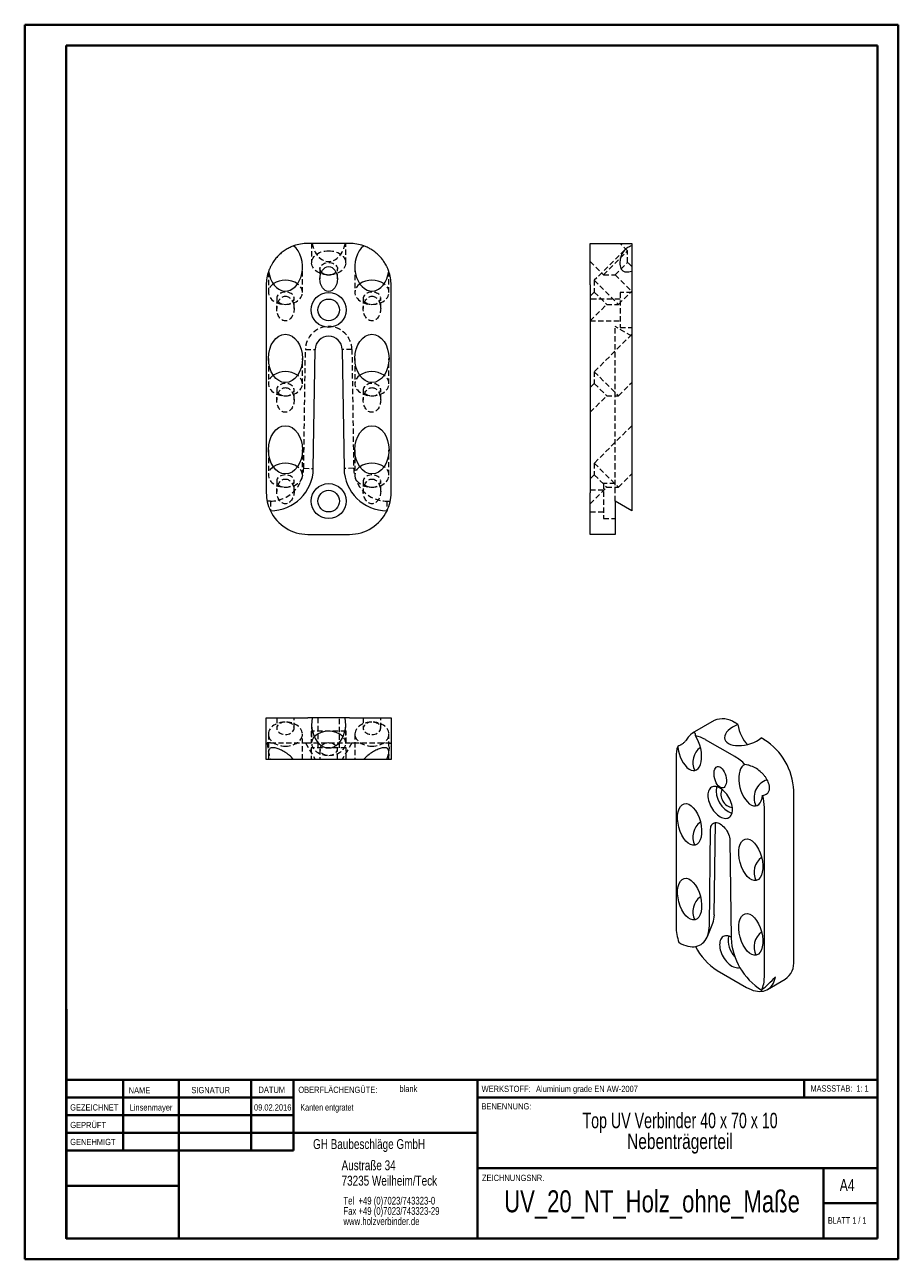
# Model space of a CAD drawing. Header units: millimetres. Extents: x 0 to 210, y 0 to 297.
import ezdxf

# ---------------------------------------------------------------- set-up
doc = ezdxf.new("R2010")
doc.units = ezdxf.units.MM
doc.linetypes.add('HIDDEN', pattern=[1.905, 1.27, -0.635])
doc.styles.add('SLDTEXTSTYLE0', font='TXT', dxfattribs={"width": 0.75})
doc.styles.add('SLDTEXTSTYLE1', font='TXT', dxfattribs={"width": 0.681818})
doc.styles.add('SLDTEXTSTYLE2', font='TXT', dxfattribs={"width": 0.7})
doc.styles.add('SLDTEXTSTYLE3', font='TXT', dxfattribs={"width": 0.689655})

# ---------------------------------------------------------------- blocks, each defined once
blk = doc.blocks.new('SW_NOTE_0')
at = {"color": 0, "linetype": 'Continuous', "lineweight": 0, "char_height": 1.8521, "attachment_point": 1, "style": 'SLDTEXTSTYLE0'}
for s, insert in [('Tel  +49 (0)7023/743323-0', (0, 2.39)), ('Fax +49 (0)7023/743323-29', (0, -0.08)), ('www.holzverbinder.de', (0, -2.55))]:
    blk.add_mtext(s, dxfattribs=dict(at, insert=insert))

msp = doc.modelspace()

# ---------------------------------------------------------------- linework, layer by layer
at = {"color": 7, "linetype": 'Continuous', "lineweight": 40}
for p, q in [((0.08, 0.21), (0.08, 297.21)), ((0.08, 297.21), (210.08, 297.21)), ((210.08, 0.21), (210.08, 297.21)), ((210.08, 292.21), (210.08, 297.21)), ((10.08, 292.21), (205.08, 292.21)), ((10.08, 5.21), (10.08, 292.21)), ((205.08, 5.21), (205.08, 292.21)), ((10.11, 60.37), (10.11, 5.12)), ((205.08, 43.37), (10.11, 43.37)), ((23.71, 43.37), (23.71, 26.37)), ((37.1, 43.37), (37.1, 5.12)), ((54.51, 43.37), (54.51, 26.38)), ((64.71, 26.39), (64.71, 43.37)), ((108.91, 43.37), (108.91, 5.12)), ((187.47, 39.12), (187.47, 43.37)), ((64.71, 39.1), (10.11, 39.1)), ((205.08, 39.12), (108.91, 39.12)), ((64.71, 34.87), (10.11, 34.87)), ((108.91, 30.62), (10.11, 30.62)), ((64.71, 26.39), (10.11, 26.37)), ((108.91, 22.12), (205.08, 22.12)), ((192.08, 5.21), (192.08, 22.21)), ((37.1, 17.87), (10.11, 17.87)), ((10.11, 13.71), (10.08, 13.71)), ((205.08, 13.71), (192.08, 13.71)), ((10.11, 9.46), (10.08, 9.46)), ((10.08, 5.21), (205.08, 5.21)), ((205.08, 5.21), (180.99, 5.21)), ((0.08, 0.21), (210.08, 0.21))]:
    msp.add_line(p, q, dxfattribs=at)
at = {"color": 7, "linetype": 'Continuous', "lineweight": 15}
for p, q in [((78.15, 244.61), (68.15, 244.61)), ((136.01, 244.61), (146.01, 244.61)), ((136.01, 234.61), (136.01, 244.61)), ((146.01, 244.61), (146.01, 244.01)), ((146.01, 244.01), (146.01, 237.92)), ((146.01, 237.92), (146.01, 234.61)), ((58.15, 234.61), (58.15, 184.61)), ((88.15, 184.61), (88.15, 234.61)), ((136.01, 234.61), (136.01, 184.61)), ((146.01, 234.61), (146.01, 184.61)), ((69.46, 190.46), (69.88, 219.08)), ((76.42, 219.08), (76.84, 190.46)), ((136.01, 174.61), (136.01, 184.61)), ((146.01, 184.61), (146.01, 180.3)), ((146.01, 180.3), (142.01, 182.61)), ((142.01, 182.61), (142.01, 174.61)), ((59.15, 180.3), (59.13, 180.3)), ((87.15, 180.3), (87.17, 180.3)), ((68.15, 174.61), (78.15, 174.61)), ((142.01, 174.61), (136.01, 174.61)), ((58.15, 120.45), (58.15, 130.45)), ((58.15, 130.45), (68.15, 130.45)), ((69.18, 130.45), (68.15, 130.45)), ((77.13, 130.45), (69.18, 130.45)), ((78.15, 130.45), (77.13, 130.45)), ((78.15, 130.45), (88.15, 130.45)), ((88.15, 130.45), (88.15, 120.45)), ((165.81, 129.8), (160.53, 126.76)), ((171.53, 128.89), (170.8, 129.31)), ((170.8, 121.14), (163.73, 125.22)), ((177.88, 125.22), (177.15, 125.64)), ((58.71, 120.45), (58.15, 120.45)), ((64.73, 120.45), (58.71, 120.45)), ((68.15, 120.45), (64.73, 120.45)), ((78.15, 120.45), (68.15, 120.45)), ((81.57, 120.45), (78.15, 120.45)), ((87.59, 120.45), (81.57, 120.45)), ((88.15, 120.45), (87.59, 120.45)), ((156.66, 121.14), (156.66, 80.31)), ((184.95, 72.15), (184.95, 112.98)), ((177.88, 68.07), (177.88, 108.89)), ((165.85, 83.08), (166.14, 105.28)), ((164.66, 80.47), (164.96, 103.67)), ((169.58, 101), (169.88, 77.46)), ((164.18, 77.87), (165.48, 81.06)), ((157.37, 76.39), (157.35, 76.4)), ((166.56, 69.7), (173.63, 65.62)), ((178.63, 65.12), (182.88, 67.57)), ((177.17, 64.96), (177.19, 64.95))]:
    msp.add_line(p, q, dxfattribs=at)
at = {"color": 7, "linetype": 'HIDDEN', "lineweight": 0}
for p, q in [((69.05, 244.61), (69.05, 239.94)), ((77.25, 239.94), (77.25, 244.61)), ((145.01, 242.84), (143.23, 244.61)), ((144.31, 243.03), (137.01, 235.73)), ((139.21, 237.04), (145.01, 242.84)), ((145.01, 240.01), (145.01, 242.84)), ((58.65, 237.75), (58.65, 232.83)), ((66.85, 232.83), (66.85, 238.93)), ((71.05, 238.52), (71.05, 236.04)), ((75.25, 236.04), (75.25, 238.52)), ((79.45, 238.93), (79.45, 232.83)), ((87.65, 232.83), (87.65, 237.74)), ((136.01, 240.24), (139.21, 237.04)), ((142.04, 237.04), (145.01, 240.01)), ((146.01, 239.01), (145.01, 240.01)), ((137.01, 235.73), (142.8, 229.93)), ((137.01, 235.73), (137.01, 232.9)), ((139.21, 237.04), (142.04, 237.04)), ((142.04, 237.04), (146.01, 233.07)), ((137.01, 232.9), (136.01, 231.9)), ((137.01, 232.9), (139.98, 229.93)), ((142.8, 229.93), (146.01, 233.13)), ((143.21, 232.81), (143.21, 224.41)), ((146.01, 232.81), (143.21, 232.81)), ((60.65, 231.41), (60.65, 228.93)), ((64.85, 228.93), (64.85, 231.41)), ((81.45, 231.41), (81.45, 228.93)), ((85.65, 228.93), (85.65, 231.41)), ((143.21, 231.21), (136.01, 231.21)), ((136.01, 225.96), (139.98, 229.93)), ((139.98, 229.93), (142.8, 229.93)), ((136.01, 226.01), (143.21, 226.01)), ((142.01, 219.11), (142.01, 224.61)), ((146.01, 222.3), (142.01, 224.61)), ((143.21, 224.41), (146.01, 224.41)), ((146.01, 222.74), (137.01, 213.74)), ((58.65, 216.94), (58.65, 210.84)), ((66.85, 210.84), (66.85, 216.94)), ((67.15, 190.5), (67.57, 219.11)), ((67.57, 219.11), (69.88, 219.08)), ((78.73, 219.11), (76.42, 219.08)), ((78.73, 219.11), (79.15, 190.5)), ((79.45, 216.94), (79.45, 210.84)), ((87.65, 210.84), (87.65, 216.94)), ((142.01, 190.5), (142.01, 219.11)), ((137.01, 210.91), (136.01, 209.91)), ((137.01, 213.74), (142.8, 207.94)), ((137.01, 213.74), (137.01, 210.91)), ((137.01, 210.91), (139.98, 207.94)), ((142.8, 207.94), (146.01, 211.14)), ((60.65, 209.42), (60.65, 206.94)), ((64.85, 206.94), (64.85, 209.42)), ((81.45, 209.42), (81.45, 206.94)), ((85.65, 206.94), (85.65, 209.42)), ((136.01, 203.97), (139.98, 207.94)), ((139.98, 207.94), (142.8, 207.94)), ((146.01, 200.74), (137.01, 191.74)), ((58.65, 194.94), (58.65, 188.84)), ((66.85, 188.84), (66.85, 194.94)), ((79.45, 194.94), (79.45, 188.84)), ((87.65, 188.84), (87.65, 194.94)), ((67.15, 190.5), (69.46, 190.46)), ((79.15, 190.5), (76.84, 190.46)), ((137.01, 191.74), (142.8, 185.94)), ((137.01, 191.74), (137.01, 188.91)), ((142.01, 182.61), (142.01, 190.5)), ((60.65, 187.42), (60.65, 184.94)), ((64.85, 184.94), (64.85, 187.42)), ((81.45, 187.42), (81.45, 184.94)), ((85.65, 184.94), (85.65, 187.42)), ((137.01, 188.91), (136.01, 187.91)), ((137.01, 188.91), (139.98, 185.94)), ((142.8, 185.94), (146.01, 189.14)), ((136.01, 181.97), (139.98, 185.94)), ((139.21, 185.21), (136.01, 185.21)), ((139.21, 186.81), (139.21, 178.41)), ((142.01, 186.81), (139.21, 186.81)), ((139.98, 185.94), (142.8, 185.94)), ((59.15, 182.61), (58.35, 182.61)), ((59.15, 182.61), (59.15, 180.3)), ((87.15, 182.61), (87.15, 180.3)), ((87.15, 182.61), (87.95, 182.61)), ((136.01, 180.01), (139.21, 180.01)), ((139.21, 178.41), (142.01, 178.41)), ((60.65, 130.45), (60.65, 127.97)), ((64.85, 127.97), (64.85, 130.45)), ((69.05, 129.03), (69.05, 124.35)), ((70.55, 130.45), (70.55, 123.25)), ((75.75, 123.25), (75.75, 130.45)), ((77.25, 124.35), (77.25, 129.03)), ((81.45, 130.45), (81.45, 127.97)), ((85.65, 127.97), (85.65, 130.45)), ((58.65, 126.55), (58.65, 121.64)), ((66.85, 120.45), (66.85, 126.55)), ((77.35, 127.25), (68.95, 127.25)), ((68.95, 127.25), (68.95, 124.45)), ((77.35, 124.45), (77.35, 127.25)), ((79.45, 126.55), (79.45, 120.45)), ((87.65, 121.64), (87.65, 126.55)), ((59.15, 124.45), (58.35, 124.45)), ((59.15, 124.45), (67.15, 124.45)), ((67.15, 124.45), (67.57, 124.45)), ((67.57, 124.45), (78.73, 124.45)), ((77.35, 123.25), (68.95, 123.25)), ((68.95, 123.25), (68.95, 120.45)), ((71.05, 122.94), (71.05, 120.45)), ((75.25, 120.45), (75.25, 122.94)), ((77.35, 120.45), (77.35, 123.25)), ((78.73, 124.45), (79.15, 124.45)), ((79.15, 124.45), (87.15, 124.45)), ((87.15, 124.45), (87.95, 124.45)), ((58.65, 121.64), (58.65, 120.45)), ((87.65, 120.45), (87.65, 121.64))]:
    msp.add_line(p, q, dxfattribs=at)
at = {"color": 7, "linetype": 'HIDDEN', "lineweight": 15}
for p, q in [((67.57, 124.45), (69.88, 120.45)), ((78.73, 124.45), (76.42, 120.45))]:
    msp.add_line(p, q, dxfattribs=at)
at = {"color": 7, "linetype": 'Continuous', "lineweight": 0}
for p, q in [((64.71, 39.12), (10.11, 39.12)), ((23.71, 5.21), (23.71, 5.12)), ((54.51, 5.21), (54.51, 5.12))]:
    msp.add_line(p, q, dxfattribs=at)
at = {"color": 7, "linetype": 'HIDDEN', "lineweight": 0, "flags": 128}
for points in [[(73.15, 242.84), (73.62, 242.82), (74.08, 242.76), (74.53, 242.67), (74.96, 242.54), (75.37, 242.38), (75.75, 242.18), (76.09, 241.96), (76.4, 241.71), (76.66, 241.43), (76.88, 241.14), (77.05, 240.83), (77.17, 240.51), (77.24, 240.18), (77.25, 239.85), (77.21, 239.52), (77.12, 239.2), (76.97, 238.88), (76.78, 238.58), (76.54, 238.3), (76.25, 238.04), (75.92, 237.8), (75.56, 237.59), (75.17, 237.41), (74.75, 237.27), (74.31, 237.16), (73.85, 237.08), (73.39, 237.04), (72.92, 237.04), (72.45, 237.08), (72, 237.16), (71.55, 237.27), (71.13, 237.41), (70.74, 237.59), (70.38, 237.8), (70.05, 238.04), (69.77, 238.3), (69.52, 238.58), (69.33, 238.88), (69.19, 239.2), (69.09, 239.52), (69.05, 239.85), (69.07, 240.18), (69.13, 240.51), (69.25, 240.83), (69.42, 241.14), (69.64, 241.43), (69.9, 241.71), (70.21, 241.96), (70.56, 242.18), (70.93, 242.38), (71.34, 242.54), (71.77, 242.67), (72.22, 242.76), (72.68, 242.82), (73.15, 242.84)], [(71.41, 237.69), (71.33, 237.78), (71.19, 238), (71.09, 238.23), (71.05, 238.46), (71.07, 238.7), (71.13, 238.94), (71.25, 239.16), (71.42, 239.37), (71.64, 239.55), (71.89, 239.71), (72.18, 239.84), (72.49, 239.93), (72.81, 239.99), (73.15, 240.01)], [(73.15, 240.01), (73.49, 239.99), (73.82, 239.93), (74.13, 239.84), (74.41, 239.71), (74.67, 239.55), (74.88, 239.37), (75.05, 239.16), (75.17, 238.94), (75.24, 238.7), (75.25, 238.46), (75.21, 238.23), (75.11, 238), (74.97, 237.78), (74.89, 237.69)], [(59.83, 234.86), (59.65, 234.73), (59.37, 234.46), (59.12, 234.18), (58.93, 233.88), (58.79, 233.57), (58.69, 233.24), (58.65, 232.91), (58.67, 232.58), (58.73, 232.25), (58.85, 231.93), (59.02, 231.62), (59.24, 231.33), (59.5, 231.06), (59.81, 230.81), (60.16, 230.58), (60.53, 230.39), (60.94, 230.23), (61.37, 230.1), (61.82, 230), (62.28, 229.95), (62.75, 229.93)], [(62.75, 229.93), (63.22, 229.95), (63.68, 230), (64.13, 230.1), (64.56, 230.23), (64.97, 230.39), (65.35, 230.58), (65.69, 230.81), (66, 231.06), (66.26, 231.33), (66.48, 231.62), (66.65, 231.93), (66.77, 232.25), (66.84, 232.58), (66.85, 232.91), (66.81, 233.24), (66.72, 233.57), (66.57, 233.88), (66.38, 234.18), (66.14, 234.46), (65.85, 234.73), (65.67, 234.86)], [(80.63, 234.86), (80.45, 234.73), (80.17, 234.46), (79.92, 234.18), (79.73, 233.88), (79.59, 233.57), (79.49, 233.24), (79.45, 232.91), (79.47, 232.58), (79.53, 232.25), (79.65, 231.93), (79.82, 231.62), (80.04, 231.33), (80.3, 231.06), (80.61, 230.81), (80.96, 230.58), (81.33, 230.39), (81.74, 230.23), (82.17, 230.1), (82.62, 230), (83.08, 229.95), (83.55, 229.93)], [(83.55, 229.93), (84.02, 229.95), (84.48, 230), (84.93, 230.1), (85.36, 230.23), (85.77, 230.39), (86.15, 230.58), (86.49, 230.81), (86.8, 231.06), (87.06, 231.33), (87.28, 231.62), (87.45, 231.93), (87.57, 232.25), (87.64, 232.58), (87.65, 232.91), (87.61, 233.24), (87.52, 233.57), (87.37, 233.88), (87.18, 234.18), (86.94, 234.46), (86.65, 234.73), (86.47, 234.86)], [(62.75, 229.93), (63.09, 229.95), (63.42, 230.01), (63.73, 230.1), (64.01, 230.23), (64.27, 230.39), (64.48, 230.57), (64.65, 230.78), (64.77, 231), (64.84, 231.24), (64.85, 231.47), (64.81, 231.71), (64.71, 231.94), (64.57, 232.16), (64.38, 232.35), (64.14, 232.53), (63.87, 232.67), (63.57, 232.78), (63.25, 232.86), (62.92, 232.89), (62.58, 232.89), (62.25, 232.86), (61.93, 232.78), (61.63, 232.67), (61.36, 232.53), (61.12, 232.35), (60.93, 232.16), (60.79, 231.94), (60.69, 231.71), (60.65, 231.47), (60.67, 231.24), (60.73, 231), (60.85, 230.78), (61.02, 230.57), (61.24, 230.39), (61.49, 230.23), (61.78, 230.1), (62.09, 230.01), (62.41, 229.95), (62.75, 229.93)], [(83.55, 229.93), (83.89, 229.95), (84.22, 230.01), (84.53, 230.1), (84.81, 230.23), (85.07, 230.39), (85.28, 230.57), (85.45, 230.78), (85.57, 231), (85.64, 231.24), (85.65, 231.47), (85.61, 231.71), (85.51, 231.94), (85.37, 232.16), (85.18, 232.35), (84.94, 232.53), (84.67, 232.67), (84.37, 232.78), (84.05, 232.86), (83.72, 232.89), (83.38, 232.89), (83.05, 232.86), (82.73, 232.78), (82.43, 232.67), (82.16, 232.53), (81.92, 232.35), (81.73, 232.16), (81.59, 231.94), (81.49, 231.71), (81.45, 231.47), (81.47, 231.24), (81.53, 231), (81.65, 230.78), (81.82, 230.57), (82.04, 230.39), (82.29, 230.23), (82.58, 230.1), (82.89, 230.01), (83.21, 229.95), (83.55, 229.93)], [(59.83, 212.87), (59.65, 212.74), (59.37, 212.47), (59.12, 212.19), (58.93, 211.89), (58.79, 211.57), (58.69, 211.25), (58.65, 210.92), (58.67, 210.59), (58.73, 210.26), (58.85, 209.94), (59.02, 209.63), (59.24, 209.34), (59.5, 209.07), (59.81, 208.82), (60.16, 208.59), (60.53, 208.4), (60.94, 208.24), (61.37, 208.11), (61.82, 208.01), (62.28, 207.96), (62.75, 207.94)], [(62.75, 207.94), (63.09, 207.96), (63.42, 208.01), (63.73, 208.11), (64.01, 208.24), (64.27, 208.39), (64.48, 208.58), (64.65, 208.79), (64.77, 209.01), (64.84, 209.24), (64.85, 209.48), (64.81, 209.72), (64.71, 209.95), (64.57, 210.17), (64.38, 210.36), (64.14, 210.53), (63.87, 210.68), (63.57, 210.79), (63.25, 210.86), (62.92, 210.9), (62.58, 210.9), (62.25, 210.86), (61.93, 210.79), (61.63, 210.68), (61.36, 210.53), (61.12, 210.36), (60.93, 210.17), (60.79, 209.95), (60.69, 209.72), (60.65, 209.48), (60.67, 209.24), (60.73, 209.01), (60.85, 208.79), (61.02, 208.58), (61.24, 208.39), (61.49, 208.24), (61.78, 208.11), (62.09, 208.01), (62.41, 207.96), (62.75, 207.94)], [(62.75, 207.94), (63.22, 207.96), (63.68, 208.01), (64.13, 208.11), (64.56, 208.24), (64.97, 208.4), (65.35, 208.59), (65.69, 208.82), (66, 209.07), (66.26, 209.34), (66.48, 209.63), (66.65, 209.94), (66.77, 210.26), (66.84, 210.59), (66.85, 210.92), (66.81, 211.25), (66.72, 211.57), (66.57, 211.89), (66.38, 212.19), (66.14, 212.47), (65.85, 212.74), (65.67, 212.87)], [(80.63, 212.87), (80.45, 212.74), (80.17, 212.47), (79.92, 212.19), (79.73, 211.89), (79.59, 211.57), (79.49, 211.25), (79.45, 210.92), (79.47, 210.59), (79.53, 210.26), (79.65, 209.94), (79.82, 209.63), (80.04, 209.34), (80.3, 209.07), (80.61, 208.82), (80.96, 208.59), (81.33, 208.4), (81.74, 208.24), (82.17, 208.11), (82.62, 208.01), (83.08, 207.96), (83.55, 207.94)], [(83.55, 207.94), (83.89, 207.96), (84.22, 208.01), (84.53, 208.11), (84.81, 208.24), (85.07, 208.39), (85.28, 208.58), (85.45, 208.79), (85.57, 209.01), (85.64, 209.24), (85.65, 209.48), (85.61, 209.72), (85.51, 209.95), (85.37, 210.17), (85.18, 210.36), (84.94, 210.53), (84.67, 210.68), (84.37, 210.79), (84.05, 210.86), (83.72, 210.9), (83.38, 210.9), (83.05, 210.86), (82.73, 210.79), (82.43, 210.68), (82.16, 210.53), (81.92, 210.36), (81.73, 210.17), (81.59, 209.95), (81.49, 209.72), (81.45, 209.48), (81.47, 209.24), (81.53, 209.01), (81.65, 208.79), (81.82, 208.58), (82.04, 208.39), (82.29, 208.24), (82.58, 208.11), (82.89, 208.01), (83.21, 207.96), (83.55, 207.94)], [(83.55, 207.94), (84.02, 207.96), (84.48, 208.01), (84.93, 208.11), (85.36, 208.24), (85.77, 208.4), (86.15, 208.59), (86.49, 208.82), (86.8, 209.07), (87.06, 209.34), (87.28, 209.63), (87.45, 209.94), (87.57, 210.26), (87.64, 210.59), (87.65, 210.92), (87.61, 211.25), (87.52, 211.57), (87.37, 211.89), (87.18, 212.19), (86.94, 212.47), (86.65, 212.74), (86.47, 212.87)], [(59.83, 190.87), (59.65, 190.74), (59.37, 190.47), (59.12, 190.19), (58.93, 189.89), (58.79, 189.57), (58.69, 189.25), (58.65, 188.92), (58.67, 188.59), (58.73, 188.26), (58.85, 187.94), (59.02, 187.63), (59.24, 187.34), (59.5, 187.07), (59.81, 186.82), (60.16, 186.59), (60.53, 186.4), (60.94, 186.24), (61.37, 186.11), (61.82, 186.01), (62.28, 185.96), (62.75, 185.94)], [(62.75, 185.94), (63.22, 185.96), (63.68, 186.01), (64.13, 186.11), (64.56, 186.24), (64.97, 186.4), (65.35, 186.59), (65.69, 186.82), (66, 187.07), (66.26, 187.34), (66.48, 187.63), (66.65, 187.94), (66.77, 188.26), (66.84, 188.59), (66.85, 188.92), (66.81, 189.25), (66.72, 189.57), (66.57, 189.89), (66.38, 190.19), (66.14, 190.47), (65.85, 190.74), (65.67, 190.87)], [(80.63, 190.87), (80.45, 190.74), (80.17, 190.47), (79.92, 190.19), (79.73, 189.89), (79.59, 189.57), (79.49, 189.25), (79.45, 188.92), (79.47, 188.59), (79.53, 188.26), (79.65, 187.94), (79.82, 187.63), (80.04, 187.34), (80.3, 187.07), (80.61, 186.82), (80.96, 186.59), (81.33, 186.4), (81.74, 186.24), (82.17, 186.11), (82.62, 186.01), (83.08, 185.96), (83.55, 185.94)], [(83.55, 185.94), (84.02, 185.96), (84.48, 186.01), (84.93, 186.11), (85.36, 186.24), (85.77, 186.4), (86.15, 186.59), (86.49, 186.82), (86.8, 187.07), (87.06, 187.34), (87.28, 187.63), (87.45, 187.94), (87.57, 188.26), (87.64, 188.59), (87.65, 188.92), (87.61, 189.25), (87.52, 189.57), (87.37, 189.89), (87.18, 190.19), (86.94, 190.47), (86.65, 190.74), (86.47, 190.87)], [(62.75, 185.94), (63.09, 185.96), (63.42, 186.01), (63.73, 186.11), (64.01, 186.24), (64.27, 186.39), (64.48, 186.58), (64.65, 186.79), (64.77, 187.01), (64.84, 187.24), (64.85, 187.48), (64.81, 187.72), (64.71, 187.95), (64.57, 188.17), (64.38, 188.36), (64.14, 188.53), (63.87, 188.68), (63.57, 188.79), (63.25, 188.86), (62.92, 188.9), (62.58, 188.9), (62.25, 188.86), (61.93, 188.79), (61.63, 188.68), (61.36, 188.53), (61.12, 188.36), (60.93, 188.17), (60.79, 187.95), (60.69, 187.72), (60.65, 187.48), (60.67, 187.24), (60.73, 187.01), (60.85, 186.79), (61.02, 186.58), (61.24, 186.39), (61.49, 186.24), (61.78, 186.11), (62.09, 186.01), (62.41, 185.96), (62.75, 185.94)], [(83.55, 185.94), (83.89, 185.96), (84.22, 186.01), (84.53, 186.11), (84.81, 186.24), (85.07, 186.39), (85.28, 186.58), (85.45, 186.79), (85.57, 187.01), (85.64, 187.24), (85.65, 187.48), (85.61, 187.72), (85.51, 187.95), (85.37, 188.17), (85.18, 188.36), (84.94, 188.53), (84.67, 188.68), (84.37, 188.79), (84.05, 188.86), (83.72, 188.9), (83.38, 188.9), (83.05, 188.86), (82.73, 188.79), (82.43, 188.68), (82.16, 188.53), (81.92, 188.36), (81.73, 188.17), (81.59, 187.95), (81.49, 187.72), (81.45, 187.48), (81.47, 187.24), (81.53, 187.01), (81.65, 186.79), (81.82, 186.58), (82.04, 186.39), (82.29, 186.24), (82.58, 186.11), (82.89, 186.01), (83.21, 185.96), (83.55, 185.94)], [(62.75, 123.65), (63.22, 123.67), (63.68, 123.73), (64.13, 123.82), (64.56, 123.95), (64.97, 124.11), (65.35, 124.31), (65.69, 124.53), (66, 124.78), (66.26, 125.06), (66.48, 125.35), (66.65, 125.66), (66.77, 125.98), (66.84, 126.31), (66.85, 126.64), (66.81, 126.97), (66.72, 127.29), (66.57, 127.61), (66.38, 127.91), (66.14, 128.19), (65.85, 128.45), (65.52, 128.69), (65.16, 128.9), (64.77, 129.08), (64.35, 129.22), (63.91, 129.34), (63.45, 129.41), (62.99, 129.45), (62.52, 129.45), (62.05, 129.41), (61.6, 129.34), (61.15, 129.22), (60.73, 129.08), (60.34, 128.9), (59.98, 128.69), (59.65, 128.45), (59.37, 128.19), (59.12, 127.91), (58.93, 127.61), (58.79, 127.29), (58.69, 126.97), (58.65, 126.64), (58.67, 126.31), (58.73, 125.98), (58.85, 125.66), (59.02, 125.35), (59.24, 125.06), (59.5, 124.78), (59.81, 124.53), (60.16, 124.31), (60.53, 124.11), (60.94, 123.95), (61.37, 123.82), (61.82, 123.73), (62.28, 123.67), (62.75, 123.65)], [(62.75, 126.48), (63.09, 126.5), (63.42, 126.56), (63.73, 126.65), (64.01, 126.78), (64.27, 126.94), (64.48, 127.12), (64.65, 127.33), (64.77, 127.55), (64.84, 127.79), (64.85, 128.03), (64.81, 128.26), (64.71, 128.49), (64.57, 128.71), (64.38, 128.91), (64.14, 129.08), (63.87, 129.22), (63.57, 129.33), (63.25, 129.41), (62.92, 129.45), (62.58, 129.45), (62.25, 129.41), (61.93, 129.33), (61.63, 129.22), (61.36, 129.08), (61.12, 128.91), (60.93, 128.71), (60.79, 128.49), (60.69, 128.26), (60.65, 128.03), (60.67, 127.79), (60.73, 127.55), (60.85, 127.33), (61.02, 127.12), (61.24, 126.94), (61.49, 126.78), (61.78, 126.65), (62.09, 126.56), (62.41, 126.5), (62.75, 126.48)], [(83.55, 123.65), (84.02, 123.67), (84.48, 123.73), (84.93, 123.82), (85.36, 123.95), (85.77, 124.11), (86.15, 124.31), (86.49, 124.53), (86.8, 124.78), (87.06, 125.06), (87.28, 125.35), (87.45, 125.66), (87.57, 125.98), (87.64, 126.31), (87.65, 126.64), (87.61, 126.97), (87.52, 127.29), (87.37, 127.61), (87.18, 127.91), (86.94, 128.19), (86.65, 128.45), (86.32, 128.69), (85.96, 128.9), (85.57, 129.08), (85.15, 129.22), (84.71, 129.34), (84.25, 129.41), (83.79, 129.45), (83.32, 129.45), (82.85, 129.41), (82.4, 129.34), (81.95, 129.22), (81.53, 129.08), (81.14, 128.9), (80.78, 128.69), (80.45, 128.45), (80.17, 128.19), (79.92, 127.91), (79.73, 127.61), (79.59, 127.29), (79.49, 126.97), (79.45, 126.64), (79.47, 126.31), (79.53, 125.98), (79.65, 125.66), (79.82, 125.35), (80.04, 125.06), (80.3, 124.78), (80.61, 124.53), (80.96, 124.31), (81.33, 124.11), (81.74, 123.95), (82.17, 123.82), (82.62, 123.73), (83.08, 123.67), (83.55, 123.65)], [(83.55, 126.48), (83.89, 126.5), (84.22, 126.56), (84.53, 126.65), (84.81, 126.78), (85.07, 126.94), (85.28, 127.12), (85.45, 127.33), (85.57, 127.55), (85.64, 127.79), (85.65, 128.03), (85.61, 128.26), (85.51, 128.49), (85.37, 128.71), (85.18, 128.91), (84.94, 129.08), (84.67, 129.22), (84.37, 129.33), (84.05, 129.41), (83.72, 129.45), (83.38, 129.45), (83.05, 129.41), (82.73, 129.33), (82.43, 129.22), (82.16, 129.08), (81.92, 128.91), (81.73, 128.71), (81.59, 128.49), (81.49, 128.26), (81.45, 128.03), (81.47, 127.79), (81.53, 127.55), (81.65, 127.33), (81.82, 127.12), (82.04, 126.94), (82.29, 126.78), (82.58, 126.65), (82.89, 126.56), (83.21, 126.5), (83.55, 126.48)], [(69.69, 125.91), (69.52, 125.71), (69.33, 125.4), (69.19, 125.09), (69.09, 124.77), (69.05, 124.44), (69.07, 124.1), (69.13, 123.78), (69.25, 123.46), (69.42, 123.15), (69.64, 122.86), (69.9, 122.58), (70.21, 122.33), (70.56, 122.11), (70.93, 121.91), (71.34, 121.75), (71.77, 121.62), (72.22, 121.53), (72.68, 121.47), (73.15, 121.45)], [(73.15, 121.45), (73.62, 121.47), (74.08, 121.53), (74.53, 121.62), (74.96, 121.75), (75.37, 121.91), (75.75, 122.11), (76.09, 122.33), (76.4, 122.58), (76.66, 122.86), (76.88, 123.15), (77.05, 123.46), (77.17, 123.78), (77.24, 124.1), (77.25, 124.44), (77.21, 124.77), (77.12, 125.09), (76.97, 125.4), (76.78, 125.71), (76.61, 125.91)], [(71.42, 123.78), (71.33, 123.68), (71.19, 123.46), (71.09, 123.24), (71.05, 123), (71.07, 122.76), (71.13, 122.53), (71.25, 122.3), (71.42, 122.09), (71.64, 121.91), (71.89, 121.75), (72.18, 121.62), (72.49, 121.53), (72.81, 121.47), (73.15, 121.45)], [(73.15, 121.45), (73.49, 121.47), (73.82, 121.53), (74.13, 121.62), (74.41, 121.75), (74.67, 121.91), (74.88, 122.09), (75.05, 122.3), (75.17, 122.53), (75.24, 122.76), (75.25, 123), (75.21, 123.24), (75.11, 123.46), (74.97, 123.68), (74.89, 123.78)]]:
    msp.add_lwpolyline(points, dxfattribs=at)
at = {"color": 7, "linetype": 'Continuous', "lineweight": 15, "flags": 128}
for points in [[(170.24, 108.4), (170.22, 108.8), (170.16, 109.21), (170.07, 109.63), (169.94, 110.06), (169.78, 110.49), (169.59, 110.92), (169.37, 111.33), (169.12, 111.73), (168.85, 112.11), (168.56, 112.46), (168.25, 112.79), (167.93, 113.08), (167.6, 113.33), (167.27, 113.55), (166.94, 113.72), (166.61, 113.84), (166.29, 113.92), (165.98, 113.95), (165.69, 113.93), (165.42, 113.87), (165.17, 113.76), (164.95, 113.6), (164.75, 113.39), (164.59, 113.15), (164.47, 112.87), (164.37, 112.55), (164.32, 112.21), (164.3, 111.83), (164.32, 111.44), (164.37, 111.03), (164.47, 110.6), (164.59, 110.17), (164.75, 109.75), (164.95, 109.32), (165.17, 108.91), (165.42, 108.51), (165.69, 108.13), (165.98, 107.77), (166.29, 107.45), (166.61, 107.16), (166.94, 106.9), (167.27, 106.69), (167.6, 106.52), (167.93, 106.39), (168.25, 106.32), (168.56, 106.28), (168.85, 106.3), (169.12, 106.37), (169.37, 106.48), (169.59, 106.64), (169.78, 106.84), (169.94, 107.09), (170.07, 107.37), (170.16, 107.68), (170.22, 108.03), (170.24, 108.4)], [(164.96, 103.67), (164.98, 104), (165.04, 104.3), (165.14, 104.57), (165.28, 104.8), (165.45, 104.99), (165.65, 105.14), (165.87, 105.23), (166.12, 105.28), (166.39, 105.27), (166.68, 105.22), (166.97, 105.12), (167.27, 104.97), (167.57, 104.77), (167.86, 104.53), (168.15, 104.26), (168.42, 103.95), (168.67, 103.62), (168.89, 103.26), (169.09, 102.89), (169.26, 102.5), (169.4, 102.12), (169.5, 101.73), (169.56, 101.36), (169.58, 101)], [(157.37, 76.39), (157.91, 76.1), (158.45, 75.86), (158.98, 75.67), (159.5, 75.52), (160.01, 75.43), (160.5, 75.4), (160.98, 75.41), (161.44, 75.47), (161.88, 75.59), (162.29, 75.75), (162.67, 75.97), (163.03, 76.23), (163.35, 76.54), (163.65, 76.9), (163.9, 77.3), (164.12, 77.74), (164.31, 78.22), (164.46, 78.74), (164.56, 79.29), (164.63, 79.87), (164.66, 80.47)], [(169.88, 77.74), (169.77, 77.79), (169.44, 77.92), (169.12, 77.99), (168.81, 78.02), (168.52, 78.01), (168.25, 77.94), (168, 77.83), (167.78, 77.67), (167.58, 77.47), (167.42, 77.22), (167.29, 76.94), (167.2, 76.62), (167.15, 76.28), (167.13, 75.9), (167.15, 75.51), (167.2, 75.1), (167.29, 74.68), (167.42, 74.25), (167.58, 73.82), (167.78, 73.39), (168, 72.98), (168.25, 72.58), (168.52, 72.2), (168.81, 71.84), (169.12, 71.52), (169.44, 71.23), (169.77, 70.97), (170.1, 70.76), (170.43, 70.59), (170.76, 70.47), (171.08, 70.39), (171.39, 70.36), (171.68, 70.37), (171.95, 70.44), (171.98, 70.45)], [(173.63, 65.62), (174.17, 65.33), (174.7, 65.09), (175.23, 64.91), (175.75, 64.77), (176.26, 64.68), (176.75, 64.65), (177.22, 64.68), (177.68, 64.75), (178.11, 64.88), (178.51, 65.05), (178.88, 65.28), (179.23, 65.56), (179.54, 65.88), (179.82, 66.26), (180.06, 66.67), (180.27, 67.13), (180.43, 67.62), (180.56, 68.15)]]:
    msp.add_lwpolyline(points, dxfattribs=at)
at = {"color": 7, "linetype": 'Continuous', "lineweight": 15}
for centre, radius in [((73.15, 228.61), 4.2), ((73.15, 228.61), 2.6), ((73.15, 182.61), 4.2), ((73.15, 182.61), 2.6)]:
    msp.add_circle(centre, radius, dxfattribs=at)
for centre, radius, start, end in [((68.15, 234.61), 10, 90, 110.0159), ((78.15, 234.61), 10, 69.9841, 90), ((68.15, 234.61), 10, 160.6891, 180), ((73.15, 239.6), 2.58, 227.6069, 312.3931), ((78.15, 234.61), 10, 0, 19.3109), ((62.75, 230.46), 5.28, 56.4136, 123.5864), ((83.55, 230.46), 5.28, 56.4136, 123.5864), ((73.15, 219.03), 3.27, 0.8425, 179.1575), ((62.75, 208.47), 5.28, 56.4136, 123.5864), ((83.55, 208.47), 5.28, 56.4136, 123.5864), ((59.15, 190.61), 10.31, 270, 359.1575), ((62.75, 186.47), 5.28, 56.4136, 123.5864), ((87.15, 190.61), 10.31, 180.8425, 270), ((83.55, 186.47), 5.28, 56.4136, 123.5864), ((68.15, 184.61), 10, 180, 205.5272), ((78.15, 184.61), 10, 334.4728, 0), ((68.15, 184.61), 10, 205.5272, 270), ((78.15, 184.61), 10, 270, 334.4728), ((167.87, 125.16), 5.08, 54.7213, 113.9682), ((73.15, 122.28), 5.01, 46.4236, 133.5764), ((160.08, 119.13), 7.11, 59.0437, 79.9944), ((169.62, 112.29), 15.34, 2.5548, 57.4452), ((73.15, 121.85), 2.59, 47.933, 132.067), ((163.84, 121.25), 7.18, 160.8187, 180.886), ((165.16, 119.75), 4.47, 126.2205, 205.9734), ((164.76, 110.91), 11.89, 44.5859, 59.4295), ((172.12, 112.92), 5.8, 170.3045, 249.6901), ((170.64, 112.06), 3.19, 157.6783, 262.3163), ((179.95, 111.25), 4.54, 108.022, 205.492), ((166.07, 108.78), 11.81, 0.5389, 14.9261), ((165.16, 101.79), 4.47, 126.2205, 205.9734), ((179.87, 93.3), 4.47, 126.2205, 205.9734), ((165.16, 83.83), 4.47, 126.2205, 205.9734), ((169.19, 80.5), 12.53, 180.8589, 199.1284), ((160.36, 83.04), 5.5, 338.8014, 0.3417), ((174.91, 77.01), 5.76, 170.3686, 224.2514), ((185.71, 78.31), 15.85, 183.0806, 237.4058), ((179.87, 75.34), 4.47, 126.2205, 205.9734), ((174.44, 82.2), 14.78, 207.1831, 237.7604), ((180.06, 71.6), 4.92, 304.916, 6.3962), ((171.33, 67.88), 6.55, 333.4093, 1.6427)]:
    msp.add_arc(centre, radius, start, end, dxfattribs=at)
at = {"color": 7, "linetype": 'HIDDEN', "lineweight": 0}
for centre, radius, start, end in [((73.15, 219.03), 5.58, 0.8425, 179.1575), ((59.15, 190.61), 8, 270, 359.1575), ((87.15, 190.61), 8, 180.8425, 270)]:
    msp.add_arc(centre, radius, start, end, dxfattribs=at)
at = {"color": 7, "linetype": 'Continuous', "lineweight": 15}
for centre, major_axis, ratio, start_param, end_param in [((62.75, 238.93), (0, 5.8), 0.707107, 1.745794, 5.779976), ((83.55, 238.93), (0, 5.8), 0.707107, 0.50321, 4.537391), ((73.15, 129.03), (0, 5.8), 0.707107, 1.323138, 4.960047), ((173.34, 126.68), (4.97, 1.33), 0.51759, 1.800835, 5.437744), ((174.34, 128.43), (-1.33, 4.97), 0.517638, 1.340873, 2.486856), ((159.92, 122.79), (-1.33, 4.97), 0.517638, 1.268213, 5.302394), ((174.62, 114.3), (-1.33, 4.97), 0.517638, 0.025628, 4.059809), ((176.08, 75.2), (12.75, 14.88), 0.410743, 4.343623, 4.587799)]:
    msp.add_ellipse(centre, major_axis=major_axis, ratio=ratio, start_param=start_param, end_param=end_param, dxfattribs=at)
at = {"color": 7, "linetype": 'HIDDEN', "lineweight": 0}
for centre, major_axis, ratio, start_param, end_param in [((73.15, 246.04), (0, 5.8), 0.707107, 1.818455, 4.464731), ((68.15, 127.92), (0, 17.32), 0.57735, 1.772154, 2.016331), ((78.15, 127.92), (0, 17.32), 0.57735, 4.266855, 4.511031)]:
    msp.add_ellipse(centre, major_axis=major_axis, ratio=ratio, start_param=start_param, end_param=end_param, dxfattribs=at)
at = {"color": 7, "linetype": 'Continuous', "lineweight": 15}
for centre, major_axis, ratio in [((73.15, 236.04), (0, 2.97), 0.707107), ((62.75, 216.94), (0, 5.8), 0.707107), ((83.55, 216.94), (0, 5.8), 0.707107), ((62.75, 194.94), (0, 5.8), 0.707107), ((83.55, 194.94), (0, 5.8), 0.707107), ((167.27, 116.18), (-0.68, 2.55), 0.517638), ((159.92, 104.83), (-1.33, 4.97), 0.517638), ((174.62, 96.34), (-1.33, 4.97), 0.517638), ((159.92, 86.87), (-1.33, 4.97), 0.517638), ((174.62, 78.38), (-1.33, 4.97), 0.517638)]:
    msp.add_ellipse(centre, major_axis=major_axis, ratio=ratio, dxfattribs=at)
at = {"color": 7, "linetype": 'HIDDEN', "lineweight": 0}
for centre in [(62.75, 228.93), (83.55, 228.93), (62.75, 206.94), (83.55, 206.94), (62.75, 184.94), (83.55, 184.94)]:
    msp.add_ellipse(centre, major_axis=(0, 2.97), ratio=0.707107, dxfattribs=at)
at = {"color": 7, "linetype": 'Continuous', "lineweight": 15}
for points, knots in [([(64.73, 244.01), (64.59, 243.96), (64.32, 243.85), (63.87, 243.66), (63.41, 243.42), (62.94, 243.15), (62.46, 242.85), (61.99, 242.5), (61.53, 242.12), (61.08, 241.7), (60.66, 241.25), (60.27, 240.78), (59.89, 240.27), (59.6, 239.8), (59.37, 239.4), (59.2, 239.07), (59.04, 238.75), (58.92, 238.47), (58.83, 238.25), (58.77, 238.09), (58.73, 237.98), (58.72, 237.93), (58.71, 237.92)], [0, 0, 0, 0, 0.0635588, 0.1275557, 0.1929378, 0.2588088, 0.3223272, 0.3863002, 0.4517164, 0.5176411, 0.579852, 0.6425335, 0.7068634, 0.7718684, 0.8094332, 0.8472545, 0.8848576, 0.9232113, 0.9456774, 0.9686507, 0.9911601, 1, 1, 1, 1]), ([(87.59, 237.92), (87.59, 237.93), (87.57, 237.97), (87.53, 238.07), (87.47, 238.24), (87.39, 238.45), (87.29, 238.69), (87.18, 238.92), (87.03, 239.23), (86.82, 239.6), (86.56, 240.03), (86.28, 240.44), (85.98, 240.84), (85.66, 241.22), (85.32, 241.59), (84.96, 241.94), (84.59, 242.27), (84.19, 242.59), (83.76, 242.9), (83.3, 243.19), (82.85, 243.45), (82.4, 243.67), (81.97, 243.86), (81.71, 243.96), (81.57, 244.01)], [0, 0, 0, 0, 0.007765, 0.029262, 0.051429, 0.080072, 0.109501, 0.135634, 0.161973, 0.215655, 0.264903, 0.314522, 0.365121, 0.416, 0.468233, 0.520736, 0.574061, 0.62766, 0.688908, 0.750564, 0.81349, 0.876852, 0.938228, 1, 1, 1, 1]), ([(146.01, 244.01), (145.64, 243.89), (145.31, 243.75), (144.87, 243.49), (144.73, 243.39), (144.46, 243.18), (144.34, 243.07), (144, 242.7), (143.81, 242.42), (143.5, 241.8), (143.37, 241.45), (143.21, 240.71), (143.16, 240.32), (143.17, 239.68), (143.18, 239.46), (143.26, 239.02), (143.31, 238.8), (143.46, 238.48), (143.51, 238.38), (143.66, 238.18), (143.74, 238.09), (143.94, 237.94), (144.04, 237.89), (144.28, 237.8), (144.4, 237.77), (144.65, 237.74), (144.78, 237.73), (145.03, 237.74), (145.15, 237.75), (145.52, 237.8), (145.77, 237.86), (146.01, 237.92)], [0, 0, 0, 0, 0.125, 0.125, 0.1875, 0.1875, 0.25, 0.25, 0.375, 0.375, 0.5, 0.5, 0.625, 0.625, 0.6875, 0.6875, 0.75, 0.75, 0.78125, 0.78125, 0.8125, 0.8125, 0.84375, 0.84375, 0.875, 0.875, 0.90625, 0.90625, 0.9375, 0.9375, 1, 1, 1, 1]), ([(161.31, 126.13), (161.35, 126.31), (161.34, 126.47), (161.28, 126.65), (161.25, 126.71), (161.17, 126.79), (161.13, 126.82), (160.98, 126.89), (160.86, 126.89), (160.58, 126.8), (160.43, 126.7), (160.1, 126.42), (159.93, 126.24), (159.64, 125.88), (159.54, 125.74), (159.33, 125.45), (159.21, 125.28), (159.02, 125.02), (158.94, 124.93), (158.79, 124.75), (158.71, 124.65), (158.53, 124.47), (158.44, 124.39), (158.25, 124.23), (158.16, 124.16), (157.98, 124.04), (157.89, 123.99), (157.71, 123.89), (157.63, 123.85), (157.38, 123.73), (157.22, 123.67), (157.06, 123.61)], [0, 0, 0, 0, 0.125, 0.125, 0.1875, 0.1875, 0.25, 0.25, 0.375, 0.375, 0.5, 0.5, 0.625, 0.625, 0.6875, 0.6875, 0.75, 0.75, 0.78125, 0.78125, 0.8125, 0.8125, 0.84375, 0.84375, 0.875, 0.875, 0.90625, 0.90625, 0.9375, 0.9375, 1, 1, 1, 1]), ([(64.73, 120.45), (64.41, 120.82), (64.07, 121.15), (63.54, 121.59), (63.36, 121.73), (62.99, 121.99), (62.8, 122.12), (62.25, 122.46), (61.89, 122.65), (61.18, 122.96), (60.84, 123.09), (60.21, 123.25), (59.92, 123.3), (59.52, 123.29), (59.4, 123.28), (59.17, 123.2), (59.07, 123.15), (58.93, 123), (58.88, 122.94), (58.81, 122.8), (58.78, 122.72), (58.72, 122.52), (58.7, 122.41), (58.67, 122.18), (58.66, 122.06), (58.65, 121.81), (58.65, 121.68), (58.65, 121.43), (58.66, 121.31), (58.67, 120.94), (58.69, 120.69), (58.71, 120.45)], [0, 0, 0, 0, 0.125, 0.125, 0.1875, 0.1875, 0.25, 0.25, 0.375, 0.375, 0.5, 0.5, 0.625, 0.625, 0.6875, 0.6875, 0.75, 0.75, 0.78125, 0.78125, 0.8125, 0.8125, 0.84375, 0.84375, 0.875, 0.875, 0.90625, 0.90625, 0.9375, 0.9375, 1, 1, 1, 1]), ([(87.59, 120.45), (87.61, 120.69), (87.63, 120.94), (87.65, 121.43), (87.66, 121.68), (87.64, 122.05), (87.63, 122.17), (87.6, 122.41), (87.58, 122.52), (87.53, 122.71), (87.49, 122.8), (87.42, 122.94), (87.38, 123), (87.29, 123.1), (87.24, 123.13), (87.13, 123.2), (87.08, 123.22), (86.91, 123.28), (86.78, 123.29), (86.39, 123.3), (86.1, 123.25), (85.62, 123.13), (85.46, 123.08), (85.12, 122.96), (84.95, 122.89), (84.42, 122.65), (84.05, 122.46), (83.32, 122.01), (82.95, 121.75), (82.42, 121.3), (82.24, 121.14), (81.9, 120.81), (81.73, 120.63), (81.57, 120.45)], [0, 0, 0, 0, 0.0625, 0.0625, 0.125, 0.125, 0.15625, 0.15625, 0.1875, 0.1875, 0.21875, 0.21875, 0.25, 0.25, 0.28125, 0.28125, 0.3125, 0.3125, 0.375, 0.375, 0.5, 0.5, 0.5625, 0.5625, 0.625, 0.625, 0.75, 0.75, 0.875, 0.875, 0.9375, 0.9375, 1, 1, 1, 1]), ([(177.48, 111.82), (177.66, 111.86), (177.85, 111.91), (178.21, 112.05), (178.39, 112.14), (178.64, 112.33), (178.73, 112.41), (178.87, 112.59), (178.93, 112.69), (179.03, 112.91), (179.07, 113.03), (179.12, 113.28), (179.13, 113.4), (179.13, 113.65), (179.13, 113.78), (179.1, 114.02), (179.07, 114.14), (178.99, 114.5), (178.92, 114.74), (178.64, 115.42), (178.41, 115.85), (177.98, 116.45), (177.83, 116.64), (177.5, 117.01), (177.33, 117.19), (176.79, 117.69), (176.4, 117.99), (175.56, 118.5), (175.12, 118.71), (174.42, 118.97), (174.18, 119.04), (173.71, 119.16), (173.47, 119.21), (173.22, 119.25)], [0, 0, 0, 0, 0.0625, 0.0625, 0.125, 0.125, 0.15625, 0.15625, 0.1875, 0.1875, 0.21875, 0.21875, 0.25, 0.25, 0.28125, 0.28125, 0.3125, 0.3125, 0.375, 0.375, 0.5, 0.5, 0.5625, 0.5625, 0.625, 0.625, 0.75, 0.75, 0.875, 0.875, 0.9375, 0.9375, 1, 1, 1, 1])]:
    msp.add_open_spline(points, degree=3, knots=knots, dxfattribs=at)
at = {"color": 7, "linetype": 'HIDDEN', "lineweight": 0}
for points, knots in [([(58.71, 237.92), (58.71, 237.9), (58.68, 237.83), (58.66, 237.78), (58.65, 237.74), (58.65, 237.74), (58.65, 237.75)], [0, 0, 0, 0, 0.167699, 0.461855, 0.764422, 1, 1, 1, 1]), ([(87.65, 237.74), (87.65, 237.74), (87.65, 237.73), (87.65, 237.75), (87.64, 237.78), (87.62, 237.84), (87.6, 237.89), (87.59, 237.92)], [0, 0, 0, 0, 0.065234, 0.321234, 0.580367, 0.832393, 1, 1, 1, 1])]:
    msp.add_open_spline(points, degree=3, knots=knots, dxfattribs=at)

# ---------------------------------------------------------------- block references
at = {"color": 7, "linetype": 'Continuous', "lineweight": 0}
msp.add_blockref('SW_NOTE_0', (76.7, 12.85), dxfattribs=at)

# ---------------------------------------------------------------- texts
for s, insert, char_height, attachment_point, style in [('NAME', (25.07, 41.62), 1.5, 1, 'SLDTEXTSTYLE0'), ('SIGNATUR', (40.14, 41.68), 1.5, 1, 'SLDTEXTSTYLE0'), ('DATUM', (56.28, 41.74), 1.5, 1, 'SLDTEXTSTYLE0'), ('OBERFLÄCHENGÜTE:', (65.86, 41.74), 1.5, 1, 'SLDTEXTSTYLE0'), ('blank', (90.14, 42.03), 1.587, 1, 'SLDTEXTSTYLE0'), ('WERKSTOFF:', (109.91, 41.96), 1.5, 1, 'SLDTEXTSTYLE0'), ('Aluminium grade EN AW-2007', (122.99, 41.96), 1.5, 1, 'SLDTEXTSTYLE0'), ('MASSSTAB:  1: 1', (188.99, 42.07), 1.5, 1, 'SLDTEXTSTYLE2'), ('GEZEICHNET', (11, 37.51), 1.5, 1, 'SLDTEXTSTYLE0'), ('Linsenmayer', (30.45, 37.5), 1.4986, 2, 'SLDTEXTSTYLE0'), ('09.02.2016', (59.69, 37.5), 1.499, 2, 'SLDTEXTSTYLE0'), ('Kanten entgratet', (66.32, 37.57), 1.5875, 1, 'SLDTEXTSTYLE0'), ('BENENNUNG:', (109.88, 37.77), 1.5, 1, 'SLDTEXTSTYLE0'), ('Top UV Verbinder 40 x 70 x 10', (157.62, 35.46), 3.7042, 2, 'SLDTEXTSTYLE3'), ('GEPRÜFT', (11.03, 33.28), 1.5, 1, 'SLDTEXTSTYLE0'), ('Nebenträgerteil', (157.6, 30.45), 3.7042, 2, 'SLDTEXTSTYLE0'), ('GENEHMIGT', (11.02, 29.19), 1.5, 1, 'SLDTEXTSTYLE0'), ('GH Baubeschläge GmbH', (69.39, 29.13), 2.3813, 1, 'SLDTEXTSTYLE0'), ('Austraße 34', (76.25, 24.02), 2.3813, 1, 'SLDTEXTSTYLE0'), ('73235 Weilheim/Teck', (76.25, 20.32), 2.3813, 1, 'SLDTEXTSTYLE0'), ('ZEICHNUNGSNR.', (110, 20.55), 1.5, 1, 'SLDTEXTSTYLE0'), ('A4', (196, 19.52), 2.91, 1, 'SLDTEXTSTYLE0'), ('UV_20_NT_Holz_ohne_Maße', (150.89, 16.81), 5.2917, 2, 'SLDTEXTSTYLE0'), ('BLATT 1 / 1', (193.16, 10.36), 1.5875, 1, 'SLDTEXTSTYLE1')]:
    msp.add_mtext(s, dxfattribs=dict(at, insert=insert, char_height=char_height, attachment_point=attachment_point, style=style))

doc.saveas('drawing.dxf')
